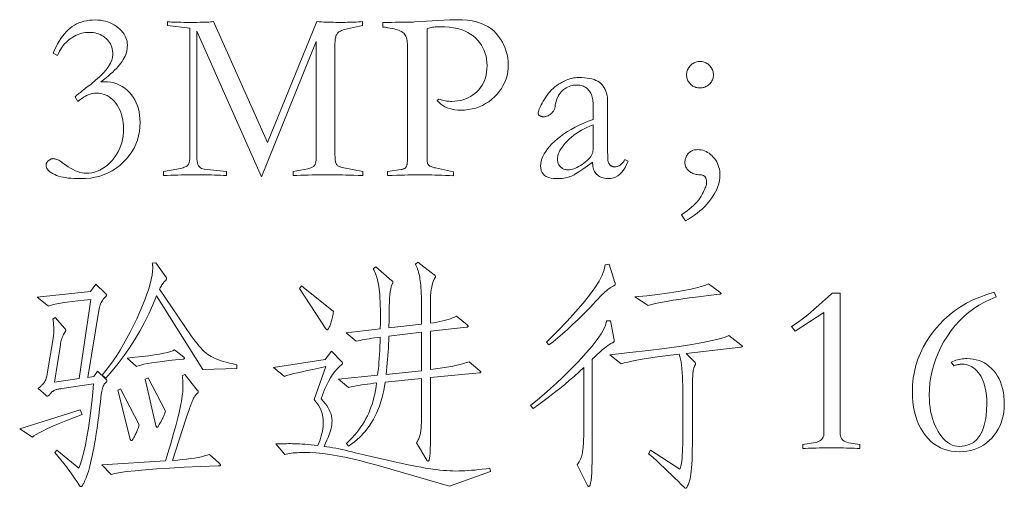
# Model space of a CAD drawing. Extents: x 0 to 1189, y 0 to 841.
# Tile 39 of 129: x 112 to 134, y 57 to 67. Entities that reach past the tile are written whole.
import ezdxf

# ---------------------------------------------------------------- set-up
doc = ezdxf.new("R2010")
doc.units = 0

msp = doc.modelspace()

# ---------------------------------------------------------------- linework, layer by layer
at = {"color": 7, "lineweight": 13}
for points in [[(113.134, 66.654), (113.039, 66.707), (113.07, 66.778), (113.103, 66.845), (113.137, 66.908), (113.172, 66.968), (113.208, 67.024), (113.246, 67.076), (113.285, 67.125), (113.325, 67.17), (113.366, 67.21), (113.409, 67.248), (113.453, 67.281), (113.5, 67.311), (113.549, 67.338), (113.6, 67.361), (113.653, 67.38), (113.708, 67.396), (113.766, 67.409), (113.826, 67.418), (113.888, 67.423), (113.952, 67.425), (114.011, 67.423), (114.067, 67.418), (114.121, 67.409), (114.174, 67.398), (114.224, 67.382), (114.273, 67.364), (114.32, 67.342), (114.365, 67.316), (114.408, 67.288), (114.449, 67.256), (114.487, 67.222), (114.521, 67.187), (114.551, 67.151), (114.577, 67.115), (114.599, 67.077), (114.617, 67.04), (114.631, 67.001), (114.641, 66.962), (114.647, 66.922), (114.649, 66.881), (114.648, 66.84), (114.644, 66.799), (114.637, 66.759), (114.627, 66.72), (114.614, 66.68), (114.599, 66.641), (114.581, 66.603), (114.56, 66.565), (114.536, 66.527), (114.509, 66.49), (114.48, 66.453), (114.447, 66.415), (114.411, 66.376), (114.373, 66.336), (114.331, 66.296), (114.285, 66.255), (114.237, 66.213), (114.186, 66.171), (114.131, 66.128), (114.074, 66.084), (114.149, 66.086), (114.222, 66.083), (114.291, 66.074), (114.358, 66.06), (114.421, 66.04), (114.481, 66.015), (114.538, 65.984), (114.593, 65.947), (114.644, 65.905), (114.692, 65.857), (114.736, 65.805), (114.775, 65.75), (114.81, 65.692), (114.84, 65.631), (114.866, 65.568), (114.887, 65.501), (114.903, 65.432), (114.915, 65.36), (114.922, 65.285), (114.924, 65.207), (114.92, 65.107), (114.909, 65.009), (114.891, 64.914), (114.866, 64.823), (114.833, 64.735), (114.793, 64.65), (114.745, 64.568), (114.691, 64.489), (114.629, 64.414), (114.56, 64.342), (114.485, 64.274), (114.406, 64.214), (114.323, 64.161), (114.236, 64.115), (114.145, 64.076), (114.05, 64.045), (113.951, 64.02), (113.848, 64.002), (113.741, 63.991), (113.63, 63.988), (113.559, 63.989), (113.492, 63.991), (113.428, 63.996), (113.367, 64.002), (113.31, 64.01), (113.256, 64.019), (113.206, 64.031), (113.159, 64.044), (113.116, 64.058), (113.076, 64.075), (113.04, 64.093), (113.008, 64.111), (112.979, 64.13), (112.955, 64.149), (112.934, 64.169), (112.917, 64.19), (112.903, 64.211), (112.894, 64.233), (112.888, 64.255), (112.886, 64.278), (112.887, 64.289), (112.888, 64.299), (112.891, 64.309), (112.894, 64.319), (112.899, 64.329), (112.904, 64.339), (112.911, 64.348), (112.918, 64.358), (112.927, 64.367), (112.936, 64.376), (112.946, 64.384), (112.957, 64.392), (112.967, 64.399), (112.978, 64.405), (112.988, 64.41), (112.999, 64.414), (113.01, 64.417), (113.022, 64.419), (113.033, 64.42), (113.044, 64.421), (113.063, 64.42), (113.081, 64.417), (113.101, 64.412), (113.121, 64.406), (113.141, 64.397), (113.162, 64.387), (113.183, 64.374), (113.205, 64.36), (113.227, 64.344), (113.25, 64.326), (113.309, 64.284), (113.365, 64.246), (113.42, 64.213), (113.473, 64.184), (113.524, 64.16), (113.573, 64.14), (113.62, 64.124), (113.666, 64.113), (113.71, 64.106), (113.752, 64.104), (113.816, 64.107), (113.878, 64.115), (113.938, 64.129), (113.997, 64.149), (114.055, 64.174), (114.111, 64.205), (114.165, 64.241), (114.218, 64.283), (114.27, 64.331), (114.319, 64.384), (114.366, 64.441), (114.408, 64.501), (114.445, 64.563), (114.476, 64.627), (114.503, 64.694), (114.526, 64.763), (114.543, 64.835), (114.555, 64.909), (114.562, 64.986), (114.565, 65.065), (114.563, 65.131), (114.558, 65.195), (114.55, 65.257), (114.538, 65.316), (114.523, 65.373), (114.505, 65.428), (114.483, 65.48), (114.458, 65.529), (114.43, 65.577), (114.399, 65.622), (114.364, 65.663), (114.329, 65.701), (114.291, 65.734), (114.252, 65.762), (114.211, 65.786), (114.168, 65.806), (114.123, 65.821), (114.077, 65.832), (114.029, 65.839), (113.979, 65.841), (113.94, 65.839), (113.9, 65.834), (113.861, 65.825), (113.821, 65.812), (113.781, 65.796), (113.741, 65.776), (113.7, 65.753), (113.66, 65.726), (113.619, 65.695), (113.578, 65.661), (113.52, 65.762), (113.541, 65.781), (113.563, 65.8), (113.585, 65.819), (113.607, 65.838), (113.63, 65.857), (113.654, 65.876), (113.678, 65.895), (113.702, 65.914), (113.727, 65.933), (113.752, 65.952), (113.862, 66.036), (113.961, 66.118), (114.048, 66.196), (114.124, 66.273), (114.187, 66.346), (114.24, 66.417), (114.28, 66.486), (114.309, 66.551), (114.327, 66.615), (114.333, 66.675), (114.331, 66.717), (114.327, 66.758), (114.32, 66.797), (114.309, 66.835), (114.296, 66.87), (114.28, 66.904), (114.261, 66.937), (114.24, 66.967), (114.215, 66.996), (114.187, 67.023), (114.158, 67.048), (114.126, 67.071), (114.094, 67.091), (114.06, 67.108), (114.024, 67.122), (113.988, 67.134), (113.949, 67.143), (113.91, 67.15), (113.868, 67.154), (113.826, 67.155), (113.784, 67.154), (113.742, 67.15), (113.701, 67.144), (113.661, 67.135), (113.621, 67.123), (113.581, 67.109), (113.542, 67.092), (113.503, 67.073), (113.465, 67.051), (113.427, 67.026), (113.391, 66.999), (113.356, 66.97), (113.322, 66.938), (113.29, 66.904), (113.26, 66.868), (113.232, 66.83), (113.205, 66.789), (113.18, 66.746), (113.156, 66.701)], [(120.182, 67.372), (120.281, 67.372), (120.373, 67.372), (120.46, 67.373), (120.539, 67.373), (120.612, 67.374), (120.678, 67.376), (120.738, 67.377), (120.792, 67.379), (120.838, 67.38), (120.879, 67.382), (121.628, 67.425), (121.645, 67.426), (121.662, 67.426), (121.678, 67.427), (121.695, 67.428), (121.711, 67.429), (121.728, 67.429), (121.744, 67.429), (121.76, 67.43), (121.776, 67.43), (121.792, 67.43), (121.907, 67.427), (122.015, 67.418), (122.117, 67.403), (122.212, 67.382), (122.3, 67.355), (122.382, 67.322), (122.457, 67.282), (122.525, 67.237), (122.587, 67.186), (122.642, 67.129), (122.691, 67.068), (122.735, 67.006), (122.774, 66.942), (122.807, 66.877), (122.836, 66.811), (122.859, 66.743), (122.877, 66.674), (122.89, 66.604), (122.898, 66.532), (122.9, 66.459), (122.897, 66.377), (122.889, 66.299), (122.874, 66.223), (122.853, 66.149), (122.826, 66.078), (122.793, 66.009), (122.754, 65.943), (122.71, 65.879), (122.659, 65.818), (122.602, 65.759), (122.541, 65.704), (122.478, 65.655), (122.411, 65.612), (122.342, 65.575), (122.27, 65.543), (122.196, 65.517), (122.119, 65.497), (122.039, 65.483), (121.956, 65.474), (121.871, 65.471), (121.806, 65.473), (121.744, 65.48), (121.686, 65.49), (121.63, 65.504), (121.578, 65.523), (121.529, 65.545), (121.483, 65.572), (121.44, 65.603), (121.401, 65.638), (121.364, 65.677), (121.396, 65.709), (121.423, 65.7), (121.451, 65.692), (121.479, 65.685), (121.507, 65.678), (121.536, 65.673), (121.564, 65.669), (121.593, 65.666), (121.622, 65.663), (121.652, 65.662), (121.681, 65.661), (121.744, 65.663), (121.806, 65.67), (121.865, 65.68), (121.922, 65.695), (121.977, 65.714), (122.03, 65.736), (122.081, 65.764), (122.13, 65.795), (122.177, 65.83), (122.222, 65.87), (122.264, 65.913), (122.301, 65.959), (122.334, 66.009), (122.362, 66.061), (122.386, 66.116), (122.406, 66.174), (122.421, 66.236), (122.432, 66.3), (122.439, 66.367), (122.441, 66.437), (122.439, 66.506), (122.431, 66.573), (122.419, 66.637), (122.402, 66.7), (122.38, 66.76), (122.353, 66.818), (122.321, 66.875), (122.284, 66.929), (122.242, 66.981), (122.196, 67.031), (122.144, 67.078), (122.086, 67.12), (122.023, 67.156), (121.954, 67.188), (121.88, 67.215), (121.799, 67.238), (121.714, 67.255), (121.622, 67.267), (121.525, 67.274), (121.422, 67.277), (121.386, 67.276), (121.352, 67.275), (121.32, 67.273), (121.289, 67.27), (121.26, 67.266), (121.233, 67.262), (121.208, 67.256), (121.184, 67.25), (121.162, 67.243), (121.143, 67.235), (121.143, 64.394), (121.143, 64.379), (121.144, 64.365), (121.146, 64.351), (121.148, 64.338), (121.151, 64.326), (121.155, 64.316), (121.159, 64.306), (121.164, 64.296), (121.17, 64.288), (121.177, 64.281), (121.185, 64.274), (121.194, 64.268), (121.205, 64.261), (121.217, 64.255), (121.232, 64.249), (121.247, 64.243), (121.265, 64.237), (121.284, 64.231), (121.305, 64.226), (121.327, 64.22), (121.713, 64.136), (121.713, 64.051), (121.626, 64.055), (121.542, 64.059), (121.462, 64.062), (121.386, 64.065), (121.313, 64.067), (121.243, 64.069), (121.177, 64.071), (121.115, 64.072), (121.056, 64.072), (121, 64.072), (120.96, 64.072), (120.912, 64.072), (120.858, 64.071), (120.797, 64.07), (120.729, 64.068), (120.655, 64.067), (120.573, 64.065), (120.485, 64.062), (120.389, 64.06), (120.287, 64.057), (120.287, 64.141), (120.583, 64.183), (120.598, 64.187), (120.613, 64.191), (120.626, 64.195), (120.638, 64.2), (120.649, 64.206), (120.659, 64.212), (120.668, 64.218), (120.676, 64.225), (120.683, 64.233), (120.689, 64.241), (120.694, 64.25), (120.698, 64.261), (120.702, 64.272), (120.705, 64.284), (120.708, 64.298), (120.711, 64.313), (120.713, 64.329), (120.714, 64.346), (120.715, 64.364), (120.715, 64.384), (120.715, 66.902), (120.714, 66.941), (120.71, 66.977), (120.704, 67.01), (120.695, 67.041), (120.684, 67.07), (120.67, 67.095), (120.654, 67.118), (120.636, 67.138), (120.614, 67.156), (120.591, 67.171), (120.564, 67.185), (120.535, 67.197), (120.502, 67.209), (120.466, 67.22), (120.427, 67.231), (120.384, 67.24), (120.338, 67.249), (120.289, 67.257), (120.237, 67.265), (120.182, 67.271)], [(119.749, 64.057), (119.65, 64.06), (119.557, 64.062), (119.468, 64.065), (119.385, 64.067), (119.307, 64.068), (119.234, 64.07), (119.166, 64.071), (119.104, 64.072), (119.046, 64.072), (118.994, 64.072), (118.928, 64.072), (118.859, 64.072), (118.789, 64.071), (118.716, 64.07), (118.642, 64.068), (118.565, 64.067), (118.487, 64.065), (118.406, 64.062), (118.324, 64.06), (118.239, 64.057), (118.239, 64.141), (118.556, 64.204), (118.579, 64.21), (118.601, 64.216), (118.621, 64.223), (118.639, 64.23), (118.655, 64.237), (118.669, 64.246), (118.682, 64.254), (118.693, 64.264), (118.702, 64.273), (118.709, 64.284), (118.715, 64.295), (118.72, 64.309), (118.725, 64.324), (118.729, 64.342), (118.733, 64.361), (118.736, 64.383), (118.738, 64.407), (118.739, 64.432), (118.74, 64.46), (118.741, 64.489), (118.741, 66.955), (117.558, 64.03), (116.154, 67.182), (116.154, 64.458), (116.155, 64.41), (116.16, 64.368), (116.168, 64.33), (116.179, 64.296), (116.193, 64.268), (116.211, 64.244), (116.231, 64.224), (116.255, 64.209), (116.282, 64.199), (116.312, 64.194), (116.798, 64.141), (116.798, 64.057), (116.734, 64.06), (116.669, 64.062), (116.604, 64.065), (116.537, 64.067), (116.469, 64.068), (116.401, 64.07), (116.331, 64.071), (116.261, 64.072), (116.189, 64.072), (116.117, 64.072), (116.062, 64.072), (116.003, 64.072), (115.942, 64.071), (115.878, 64.07), (115.811, 64.068), (115.741, 64.067), (115.668, 64.065), (115.592, 64.062), (115.513, 64.06), (115.431, 64.057), (115.431, 64.141), (115.721, 64.194), (115.759, 64.201), (115.795, 64.209), (115.827, 64.217), (115.856, 64.225), (115.881, 64.234), (115.904, 64.243), (115.923, 64.252), (115.939, 64.261), (115.952, 64.271), (115.961, 64.281), (115.969, 64.292), (115.975, 64.304), (115.981, 64.318), (115.987, 64.333), (115.991, 64.35), (115.994, 64.369), (115.997, 64.389), (115.999, 64.41), (116, 64.433), (116.001, 64.458), (116.001, 67.245), (115.52, 67.303), (115.52, 67.388), (115.542, 67.385), (115.569, 67.382), (115.604, 67.38), (115.645, 67.378), (115.692, 67.376), (115.746, 67.374), (115.806, 67.373), (115.873, 67.372), (115.947, 67.372), (116.027, 67.372), (116.096, 67.372), (116.16, 67.372), (116.219, 67.373), (116.275, 67.374), (116.325, 67.376), (116.372, 67.378), (116.414, 67.38), (116.451, 67.382), (116.484, 67.385), (116.513, 67.388), (117.685, 64.769), (118.751, 67.388), (118.803, 67.385), (118.855, 67.382), (118.906, 67.38), (118.958, 67.378), (119.01, 67.376), (119.062, 67.374), (119.113, 67.373), (119.165, 67.372), (119.217, 67.372), (119.268, 67.372), (119.319, 67.372), (119.369, 67.372), (119.418, 67.373), (119.466, 67.374), (119.514, 67.376), (119.561, 67.378), (119.608, 67.38), (119.654, 67.382), (119.699, 67.385), (119.744, 67.388), (119.744, 67.303), (119.416, 67.235), (119.387, 67.228), (119.359, 67.221), (119.333, 67.213), (119.309, 67.204), (119.287, 67.195), (119.267, 67.185), (119.249, 67.175), (119.232, 67.164), (119.218, 67.152), (119.205, 67.14), (119.194, 67.126), (119.184, 67.111), (119.176, 67.093), (119.168, 67.074), (119.162, 67.054), (119.156, 67.031), (119.152, 67.007), (119.149, 66.981), (119.148, 66.953), (119.147, 66.923), (119.147, 64.526), (119.147, 64.495), (119.148, 64.465), (119.15, 64.438), (119.152, 64.413), (119.154, 64.39), (119.158, 64.369), (119.161, 64.35), (119.166, 64.334), (119.171, 64.319), (119.176, 64.307), (119.183, 64.297), (119.19, 64.287), (119.199, 64.277), (119.21, 64.268), (119.222, 64.26), (119.235, 64.253), (119.249, 64.247), (119.265, 64.241), (119.282, 64.235), (119.3, 64.231), (119.749, 64.141)], [(127.055, 66.527), (127.078, 66.526), (127.1, 66.524), (127.122, 66.519), (127.143, 66.513), (127.164, 66.505), (127.184, 66.496), (127.203, 66.484), (127.222, 66.471), (127.241, 66.457), (127.258, 66.44), (127.275, 66.422), (127.29, 66.404), (127.303, 66.385), (127.314, 66.365), (127.324, 66.345), (127.331, 66.324), (127.338, 66.303), (127.342, 66.28), (127.345, 66.258), (127.345, 66.234), (127.345, 66.211), (127.342, 66.188), (127.338, 66.166), (127.331, 66.145), (127.324, 66.125), (127.314, 66.105), (127.303, 66.086), (127.29, 66.068), (127.275, 66.05), (127.258, 66.034), (127.241, 66.018), (127.222, 66.004), (127.203, 65.992), (127.184, 65.981), (127.163, 65.972), (127.142, 65.965), (127.121, 65.959), (127.099, 65.955), (127.076, 65.953), (127.052, 65.952), (127.029, 65.953), (127.006, 65.955), (126.984, 65.959), (126.963, 65.965), (126.942, 65.973), (126.922, 65.982), (126.903, 65.993), (126.884, 66.006), (126.866, 66.02), (126.849, 66.036), (126.833, 66.053), (126.819, 66.071), (126.806, 66.09), (126.795, 66.109), (126.786, 66.129), (126.778, 66.149), (126.772, 66.17), (126.768, 66.192), (126.766, 66.214), (126.765, 66.237), (126.766, 66.26), (126.768, 66.282), (126.773, 66.304), (126.779, 66.325), (126.786, 66.346), (126.796, 66.366), (126.807, 66.385), (126.82, 66.404), (126.835, 66.422), (126.852, 66.44), (126.87, 66.457), (126.888, 66.471), (126.907, 66.484), (126.926, 66.496), (126.946, 66.505), (126.967, 66.513), (126.988, 66.519), (127.01, 66.524), (127.032, 66.526)], [(125.429, 64.405), (125.498, 64.368), (125.466, 64.296), (125.432, 64.231), (125.395, 64.174), (125.357, 64.125), (125.316, 64.083), (125.272, 64.049), (125.227, 64.022), (125.178, 64.003), (125.128, 63.992), (125.075, 63.988), (125.043, 63.989), (125.013, 63.992), (124.984, 63.996), (124.956, 64.003), (124.93, 64.011), (124.905, 64.021), (124.881, 64.033), (124.859, 64.047), (124.839, 64.063), (124.819, 64.08), (124.802, 64.1), (124.786, 64.121), (124.772, 64.143), (124.76, 64.167), (124.75, 64.193), (124.742, 64.221), (124.735, 64.25), (124.731, 64.281), (124.728, 64.313), (124.727, 64.347), (124.67, 64.304), (124.617, 64.264), (124.566, 64.228), (124.519, 64.194), (124.474, 64.163), (124.433, 64.136), (124.394, 64.112), (124.359, 64.09), (124.326, 64.072), (124.297, 64.057), (124.268, 64.044), (124.238, 64.032), (124.206, 64.022), (124.173, 64.013), (124.139, 64.005), (124.103, 63.999), (124.066, 63.994), (124.027, 63.991), (123.987, 63.989), (123.946, 63.988), (123.881, 63.991), (123.822, 63.999), (123.771, 64.013), (123.726, 64.033), (123.688, 64.058), (123.657, 64.089), (123.633, 64.125), (123.616, 64.167), (123.606, 64.215), (123.603, 64.268), (123.606, 64.318), (123.615, 64.368), (123.63, 64.419), (123.651, 64.471), (123.678, 64.524), (123.712, 64.577), (123.751, 64.631), (123.797, 64.685), (123.848, 64.74), (123.906, 64.796), (123.969, 64.851), (124.036, 64.904), (124.108, 64.956), (124.185, 65.006), (124.266, 65.054), (124.351, 65.101), (124.441, 65.146), (124.535, 65.189), (124.634, 65.231), (124.738, 65.271), (124.738, 65.63), (124.737, 65.663), (124.734, 65.695), (124.729, 65.726), (124.722, 65.755), (124.714, 65.783), (124.703, 65.811), (124.691, 65.836), (124.677, 65.861), (124.661, 65.885), (124.643, 65.907), (124.623, 65.927), (124.602, 65.946), (124.58, 65.962), (124.556, 65.976), (124.532, 65.988), (124.506, 65.998), (124.478, 66.005), (124.45, 66.011), (124.42, 66.014), (124.389, 66.015), (124.353, 66.014), (124.317, 66.01), (124.283, 66.004), (124.25, 65.995), (124.218, 65.984), (124.186, 65.97), (124.156, 65.954), (124.127, 65.936), (124.099, 65.915), (124.072, 65.891), (124.047, 65.865), (124.024, 65.838), (124.003, 65.808), (123.984, 65.776), (123.967, 65.743), (123.952, 65.707), (123.939, 65.669), (123.929, 65.63), (123.92, 65.589), (123.914, 65.545), (123.911, 65.528), (123.907, 65.51), (123.902, 65.494), (123.895, 65.478), (123.887, 65.462), (123.878, 65.447), (123.867, 65.433), (123.855, 65.419), (123.842, 65.405), (123.827, 65.392), (123.812, 65.38), (123.796, 65.369), (123.78, 65.36), (123.764, 65.352), (123.748, 65.345), (123.732, 65.339), (123.716, 65.335), (123.699, 65.331), (123.683, 65.329), (123.666, 65.329), (123.659, 65.329), (123.651, 65.33), (123.644, 65.33), (123.636, 65.332), (123.628, 65.333), (123.621, 65.335), (123.613, 65.338), (123.605, 65.341), (123.597, 65.344), (123.589, 65.347), (123.582, 65.351), (123.575, 65.356), (123.569, 65.361), (123.564, 65.366), (123.56, 65.372), (123.556, 65.378), (123.553, 65.385), (123.551, 65.392), (123.55, 65.4), (123.55, 65.408), (123.551, 65.424), (123.555, 65.444), (123.562, 65.466), (123.572, 65.492), (123.584, 65.52), (123.599, 65.552), (123.617, 65.586), (123.638, 65.624), (123.661, 65.665), (123.687, 65.709), (123.715, 65.753), (123.745, 65.795), (123.776, 65.836), (123.808, 65.874), (123.841, 65.91), (123.876, 65.943), (123.913, 65.975), (123.951, 66.005), (123.99, 66.032), (124.03, 66.057), (124.071, 66.08), (124.112, 66.101), (124.153, 66.119), (124.193, 66.135), (124.233, 66.148), (124.273, 66.159), (124.313, 66.168), (124.353, 66.174), (124.392, 66.178), (124.431, 66.179), (124.495, 66.177), (124.555, 66.174), (124.612, 66.167), (124.664, 66.158), (124.714, 66.146), (124.76, 66.132), (124.802, 66.115), (124.84, 66.096), (124.875, 66.074), (124.906, 66.049), (124.935, 66.022), (124.96, 65.991), (124.982, 65.958), (125.001, 65.921), (125.017, 65.881), (125.031, 65.838), (125.041, 65.792), (125.048, 65.743), (125.053, 65.69), (125.054, 65.635), (125.054, 64.563), (125.054, 64.54), (125.055, 64.517), (125.055, 64.495), (125.056, 64.475), (125.056, 64.456), (125.057, 64.438), (125.058, 64.421), (125.059, 64.405), (125.061, 64.39), (125.062, 64.376), (125.064, 64.363), (125.067, 64.351), (125.071, 64.339), (125.075, 64.328), (125.08, 64.318), (125.086, 64.308), (125.093, 64.299), (125.1, 64.291), (125.109, 64.283), (125.118, 64.276), (125.127, 64.269), (125.137, 64.263), (125.146, 64.258), (125.156, 64.254), (125.165, 64.25), (125.175, 64.247), (125.184, 64.244), (125.194, 64.243), (125.203, 64.242), (125.213, 64.241), (125.236, 64.243), (125.258, 64.248), (125.281, 64.256), (125.303, 64.268), (125.325, 64.282), (125.346, 64.3), (125.368, 64.322), (125.388, 64.346), (125.409, 64.374)], [(124.738, 64.611), (124.738, 65.155), (124.671, 65.127), (124.607, 65.098), (124.546, 65.068), (124.487, 65.036), (124.43, 65.002), (124.376, 64.966), (124.324, 64.928), (124.275, 64.889), (124.228, 64.849), (124.183, 64.806), (124.142, 64.763), (124.105, 64.721), (124.073, 64.68), (124.045, 64.639), (124.021, 64.599), (124.001, 64.56), (123.986, 64.521), (123.975, 64.484), (123.969, 64.447), (123.967, 64.41), (123.967, 64.391), (123.969, 64.372), (123.973, 64.353), (123.977, 64.336), (123.983, 64.319), (123.991, 64.302), (123.999, 64.287), (124.009, 64.272), (124.02, 64.258), (124.033, 64.244), (124.046, 64.231), (124.061, 64.22), (124.075, 64.21), (124.091, 64.202), (124.107, 64.194), (124.124, 64.189), (124.142, 64.184), (124.16, 64.181), (124.179, 64.179), (124.199, 64.178), (124.228, 64.179), (124.258, 64.184), (124.29, 64.191), (124.322, 64.201), (124.355, 64.214), (124.39, 64.23), (124.426, 64.249), (124.463, 64.271), (124.501, 64.296), (124.54, 64.323), (124.577, 64.352), (124.611, 64.381), (124.641, 64.41), (124.666, 64.439), (124.688, 64.468), (124.706, 64.496), (124.72, 64.525), (124.73, 64.554), (124.736, 64.582)], [(126.654, 63.207), (126.714, 63.247), (126.771, 63.287), (126.823, 63.327), (126.872, 63.368), (126.916, 63.408), (126.957, 63.448), (126.994, 63.489), (127.027, 63.529), (127.056, 63.57), (127.081, 63.61), (127.104, 63.65), (127.123, 63.687), (127.141, 63.722), (127.156, 63.755), (127.169, 63.786), (127.179, 63.814), (127.187, 63.841), (127.193, 63.865), (127.196, 63.887), (127.198, 63.906), (127.197, 63.924), (127.196, 63.941), (127.194, 63.957), (127.191, 63.971), (127.188, 63.985), (127.183, 63.997), (127.178, 64.008), (127.172, 64.018), (127.166, 64.028), (127.158, 64.035), (127.15, 64.042), (127.141, 64.049), (127.132, 64.054), (127.123, 64.059), (127.112, 64.063), (127.102, 64.066), (127.091, 64.069), (127.079, 64.071), (127.067, 64.072), (127.055, 64.072), (127.027, 64.073), (127, 64.076), (126.974, 64.08), (126.949, 64.085), (126.925, 64.092), (126.902, 64.101), (126.88, 64.111), (126.859, 64.123), (126.839, 64.137), (126.82, 64.152), (126.803, 64.168), (126.787, 64.184), (126.773, 64.202), (126.761, 64.22), (126.751, 64.238), (126.743, 64.257), (126.736, 64.277), (126.731, 64.297), (126.729, 64.318), (126.728, 64.339), (126.729, 64.36), (126.731, 64.381), (126.734, 64.402), (126.74, 64.422), (126.746, 64.441), (126.754, 64.46), (126.764, 64.479), (126.775, 64.497), (126.788, 64.515), (126.802, 64.532), (126.817, 64.548), (126.834, 64.562), (126.851, 64.575), (126.87, 64.586), (126.89, 64.595), (126.911, 64.603), (126.934, 64.609), (126.957, 64.613), (126.982, 64.615), (127.008, 64.616), (127.045, 64.615), (127.082, 64.61), (127.118, 64.602), (127.152, 64.59), (127.186, 64.576), (127.219, 64.558), (127.252, 64.537), (127.283, 64.513), (127.313, 64.486), (127.343, 64.455), (127.37, 64.422), (127.395, 64.388), (127.417, 64.351), (127.436, 64.314), (127.452, 64.274), (127.465, 64.233), (127.475, 64.191), (127.482, 64.147), (127.486, 64.101), (127.488, 64.054), (127.486, 64.006), (127.48, 63.957), (127.47, 63.907), (127.456, 63.857), (127.438, 63.806), (127.417, 63.754), (127.391, 63.702), (127.361, 63.649), (127.328, 63.596), (127.29, 63.542), (127.249, 63.488), (127.205, 63.436), (127.157, 63.386), (127.107, 63.337), (127.053, 63.289), (126.996, 63.243), (126.937, 63.199), (126.874, 63.156), (126.807, 63.114), (126.738, 63.075)], [(117.02, 59.876), (116.281, 59.854), (115.283, 61.454), (115.201, 61.255), (115.112, 61.06), (115.018, 60.87), (114.917, 60.685), (114.81, 60.504), (114.697, 60.328), (114.578, 60.156), (114.453, 59.989), (114.322, 59.827), (114.185, 59.67), (114.106, 59.733), (114.185, 59.831), (114.264, 59.934), (114.341, 60.043), (114.418, 60.157), (114.493, 60.276), (114.567, 60.401), (114.64, 60.531), (114.712, 60.667), (114.783, 60.808), (114.853, 60.955), (114.918, 61.101), (114.977, 61.238), (115.029, 61.367), (115.074, 61.489), (115.112, 61.602), (115.143, 61.708), (115.167, 61.806), (115.185, 61.895), (115.195, 61.977), (115.198, 62.051), (115.198, 62.063), (115.198, 62.075), (115.197, 62.087), (115.197, 62.098), (115.196, 62.109), (115.195, 62.119), (115.193, 62.129), (115.192, 62.138), (115.19, 62.147), (115.188, 62.156), (115.262, 62.167), (115.483, 61.86), (115.486, 61.855), (115.489, 61.85), (115.491, 61.846), (115.494, 61.841), (115.495, 61.837), (115.497, 61.833), (115.498, 61.829), (115.499, 61.825), (115.499, 61.822), (115.499, 61.818), (115.499, 61.815), (115.498, 61.811), (115.495, 61.807), (115.492, 61.802), (115.489, 61.797), (115.484, 61.792), (115.479, 61.786), (115.472, 61.779), (115.465, 61.773), (115.457, 61.765), (115.448, 61.757), (115.439, 61.747), (115.429, 61.735), (115.419, 61.721), (115.408, 61.705), (115.397, 61.687), (115.385, 61.667), (115.373, 61.646), (115.36, 61.622), (115.346, 61.597), (116.032, 60.588), (116.075, 60.527), (116.117, 60.47), (116.159, 60.416), (116.199, 60.367), (116.239, 60.322), (116.278, 60.281), (116.316, 60.244), (116.353, 60.212), (116.39, 60.183), (116.426, 60.158), (116.463, 60.136), (116.506, 60.114), (116.553, 60.093), (116.606, 60.072), (116.663, 60.052), (116.724, 60.032), (116.791, 60.013), (116.862, 59.995), (116.939, 59.977), (117.02, 59.96)], [(122.288, 59.828), (122.292, 59.824), (122.296, 59.82), (122.299, 59.816), (122.302, 59.813), (122.304, 59.81), (122.306, 59.807), (122.307, 59.804), (122.308, 59.801), (122.309, 59.799), (122.309, 59.796), (122.309, 59.794), (122.308, 59.792), (122.306, 59.791), (122.303, 59.789), (122.3, 59.787), (122.296, 59.786), (122.291, 59.784), (122.286, 59.783), (122.279, 59.782), (122.272, 59.781), (121.216, 59.68), (121.216, 58.746), (121.216, 58.638), (121.216, 58.538), (121.215, 58.446), (121.215, 58.362), (121.214, 58.287), (121.213, 58.219), (121.211, 58.159), (121.21, 58.107), (121.208, 58.064), (121.206, 58.028), (121.204, 57.998), (121.201, 57.971), (121.198, 57.947), (121.194, 57.927), (121.19, 57.909), (121.186, 57.895), (121.181, 57.884), (121.175, 57.876), (121.17, 57.871), (121.164, 57.87), (121.161, 57.87), (121.159, 57.87), (121.157, 57.871), (121.154, 57.873), (121.152, 57.875), (121.149, 57.877), (121.146, 57.88), (121.143, 57.883), (121.14, 57.887), (121.137, 57.891), (120.916, 58.265), (120.929, 58.289), (120.941, 58.312), (120.952, 58.334), (120.962, 58.357), (120.972, 58.38), (120.98, 58.402), (120.987, 58.424), (120.993, 58.446), (120.998, 58.468), (121.003, 58.49), (121.006, 58.514), (121.009, 58.543), (121.012, 58.576), (121.014, 58.614), (121.017, 58.657), (121.018, 58.704), (121.019, 58.756), (121.02, 58.813), (121.021, 58.875), (121.021, 58.941), (121.021, 59.659), (120.235, 59.585), (120.203, 59.4), (120.161, 59.226), (120.108, 59.061), (120.044, 58.907), (119.971, 58.763), (119.886, 58.629), (119.791, 58.506), (119.686, 58.393), (119.569, 58.29), (119.443, 58.197), (119.395, 58.25), (119.456, 58.311), (119.513, 58.372), (119.567, 58.432), (119.617, 58.493), (119.664, 58.553), (119.708, 58.613), (119.748, 58.673), (119.785, 58.733), (119.819, 58.792), (119.849, 58.851), (119.877, 58.912), (119.903, 58.975), (119.927, 59.04), (119.95, 59.107), (119.971, 59.177), (119.99, 59.25), (120.007, 59.325), (120.023, 59.402), (120.037, 59.482), (120.05, 59.564), (119.981, 59.557), (119.914, 59.548), (119.849, 59.54), (119.785, 59.531), (119.724, 59.522), (119.664, 59.512), (119.606, 59.502), (119.55, 59.491), (119.495, 59.48), (119.443, 59.469), (119.221, 59.643), (120.071, 59.733), (120.079, 59.798), (120.087, 59.867), (120.094, 59.94), (120.1, 60.017), (120.107, 60.097), (120.112, 60.182), (120.117, 60.27), (120.122, 60.361), (120.126, 60.457), (120.129, 60.557), (120.065, 60.548), (120.003, 60.539), (119.944, 60.531), (119.888, 60.522), (119.835, 60.513), (119.784, 60.504), (119.735, 60.495), (119.69, 60.486), (119.647, 60.476), (119.606, 60.467), (119.39, 60.652), (120.129, 60.736), (120.131, 60.849), (120.131, 60.956), (120.131, 61.058), (120.13, 61.153), (120.128, 61.242), (120.125, 61.326), (120.122, 61.403), (120.117, 61.474), (120.112, 61.54), (120.105, 61.599), (120.098, 61.654), (120.089, 61.707), (120.079, 61.757), (120.068, 61.804), (120.056, 61.849), (120.042, 61.892), (120.027, 61.931), (120.011, 61.968), (119.994, 62.003), (119.976, 62.035), (120.029, 62.082), (120.382, 61.776), (120.386, 61.773), (120.39, 61.77), (120.393, 61.767), (120.396, 61.763), (120.398, 61.76), (120.4, 61.757), (120.402, 61.754), (120.403, 61.751), (120.403, 61.748), (120.403, 61.744), (120.403, 61.741), (120.403, 61.738), (120.403, 61.735), (120.402, 61.733), (120.401, 61.73), (120.4, 61.727), (120.398, 61.725), (120.397, 61.722), (120.395, 61.72), (120.393, 61.718), (120.379, 61.687), (120.366, 61.647), (120.355, 61.599), (120.346, 61.541), (120.337, 61.475), (120.331, 61.4), (120.326, 61.316), (120.322, 61.223), (120.32, 61.121), (120.319, 61.011), (120.319, 60.977), (120.319, 60.945), (120.319, 60.915), (120.318, 60.886), (120.318, 60.86), (120.317, 60.836), (120.316, 60.813), (120.316, 60.793), (120.315, 60.774), (120.314, 60.757), (121.021, 60.836), (121.021, 61.19), (121.021, 61.274), (121.02, 61.354), (121.018, 61.428), (121.016, 61.498), (121.013, 61.563), (121.01, 61.623), (121.006, 61.678), (121.001, 61.729), (120.995, 61.775), (120.989, 61.816), (120.983, 61.854), (120.975, 61.89), (120.967, 61.926), (120.958, 61.96), (120.949, 61.993), (120.938, 62.025), (120.927, 62.056), (120.915, 62.085), (120.902, 62.113), (120.889, 62.14), (120.942, 62.183), (121.296, 61.908), (121.302, 61.903), (121.307, 61.898), (121.312, 61.893), (121.316, 61.889), (121.319, 61.885), (121.322, 61.881), (121.324, 61.878), (121.326, 61.874), (121.327, 61.871), (121.327, 61.868), (121.327, 61.866), (121.327, 61.863), (121.326, 61.861), (121.326, 61.858), (121.325, 61.856), (121.324, 61.854), (121.322, 61.851), (121.321, 61.849), (121.319, 61.847), (121.317, 61.845), (121.298, 61.815), (121.281, 61.779), (121.266, 61.738), (121.253, 61.692), (121.242, 61.64), (121.232, 61.583), (121.225, 61.521), (121.22, 61.453), (121.217, 61.38), (121.216, 61.301), (121.216, 60.857), (121.289, 60.868), (121.357, 60.88), (121.422, 60.893), (121.484, 60.907), (121.542, 60.922), (121.597, 60.938), (121.648, 60.955), (121.696, 60.972), (121.74, 60.991), (121.781, 61.011), (122.014, 60.821), (122.018, 60.817), (122.021, 60.814), (122.024, 60.811), (122.027, 60.808), (122.029, 60.805), (122.031, 60.802), (122.033, 60.8), (122.034, 60.797), (122.034, 60.794), (122.035, 60.791), (122.034, 60.789), (122.033, 60.787), (122.031, 60.784), (122.029, 60.782), (122.025, 60.78), (122.021, 60.778), (122.017, 60.777), (122.011, 60.775), (122.005, 60.774), (121.998, 60.773), (121.216, 60.683), (121.216, 59.854), (121.325, 59.868), (121.427, 59.883), (121.525, 59.898), (121.617, 59.914), (121.703, 59.931), (121.785, 59.948), (121.861, 59.966), (121.931, 59.985), (121.996, 60.004), (122.056, 60.023)], [(125.213, 61.739), (125.214, 61.736), (125.215, 61.733), (125.215, 61.729), (125.216, 61.726), (125.217, 61.722), (125.217, 61.718), (125.217, 61.714), (125.218, 61.71), (125.218, 61.706), (125.218, 61.702), (125.218, 61.698), (125.217, 61.694), (125.215, 61.69), (125.213, 61.686), (125.21, 61.682), (125.207, 61.679), (125.202, 61.675), (125.198, 61.672), (125.192, 61.668), (125.186, 61.665), (125.16, 61.652), (125.134, 61.637), (125.109, 61.622), (125.083, 61.605), (125.058, 61.587), (125.034, 61.568), (125.009, 61.548), (124.985, 61.527), (124.962, 61.504), (124.938, 61.48), (124.799, 61.333), (124.666, 61.193), (124.537, 61.063), (124.414, 60.941), (124.295, 60.827), (124.182, 60.722), (124.075, 60.626), (123.972, 60.538), (123.874, 60.458), (123.782, 60.388), (123.729, 60.451), (123.963, 60.682), (124.174, 60.899), (124.36, 61.102), (124.523, 61.291), (124.662, 61.465), (124.778, 61.624), (124.869, 61.769), (124.937, 61.9), (124.981, 62.017), (125.002, 62.119), (125.086, 62.135)], [(114.185, 59.649), (114.189, 59.645), (114.192, 59.642), (114.196, 59.639), (114.198, 59.635), (114.201, 59.632), (114.203, 59.629), (114.204, 59.625), (114.205, 59.622), (114.206, 59.618), (114.206, 59.614), (114.206, 59.61), (114.205, 59.607), (114.203, 59.602), (114.201, 59.598), (114.198, 59.594), (114.194, 59.589), (114.19, 59.585), (114.186, 59.58), (114.18, 59.575), (114.174, 59.569), (114.161, 59.554), (114.149, 59.537), (114.137, 59.518), (114.127, 59.496), (114.117, 59.472), (114.109, 59.445), (114.101, 59.416), (114.095, 59.385), (114.089, 59.352), (114.084, 59.316), (114.066, 59.154), (114.047, 59.001), (114.028, 58.855), (114.01, 58.718), (113.991, 58.588), (113.973, 58.467), (113.955, 58.354), (113.938, 58.248), (113.92, 58.151), (113.902, 58.062), (113.885, 57.98), (113.868, 57.903), (113.852, 57.831), (113.835, 57.765), (113.819, 57.704), (113.804, 57.648), (113.788, 57.598), (113.773, 57.553), (113.758, 57.513), (113.744, 57.479), (113.73, 57.449), (113.717, 57.422), (113.705, 57.398), (113.694, 57.378), (113.684, 57.36), (113.675, 57.346), (113.666, 57.335), (113.659, 57.327), (113.652, 57.322), (113.646, 57.321), (113.641, 57.321), (113.636, 57.322), (113.63, 57.324), (113.625, 57.327), (113.62, 57.331), (113.615, 57.336), (113.609, 57.341), (113.604, 57.348), (113.599, 57.355), (113.594, 57.363), (113.559, 57.42), (113.52, 57.48), (113.478, 57.543), (113.432, 57.609), (113.382, 57.677), (113.329, 57.748), (113.271, 57.822), (113.21, 57.898), (113.145, 57.978), (113.076, 58.06), (113.124, 58.112), (113.594, 57.716), (113.633, 57.815), (113.671, 57.933), (113.707, 58.069), (113.741, 58.224), (113.774, 58.397), (113.806, 58.589), (113.836, 58.8), (113.864, 59.029), (113.89, 59.277), (113.916, 59.543), (113.229, 59.443), (113.205, 59.439), (113.182, 59.436), (113.161, 59.432), (113.141, 59.428), (113.123, 59.424), (113.107, 59.42), (113.092, 59.415), (113.079, 59.411), (113.067, 59.406), (113.058, 59.4), (113.049, 59.395), (113.04, 59.389), (113.031, 59.383), (113.023, 59.376), (113.014, 59.369), (113.006, 59.361), (112.997, 59.353), (112.989, 59.345), (112.981, 59.336), (112.973, 59.327), (112.966, 59.318), (112.958, 59.309), (112.952, 59.302), (112.945, 59.296), (112.94, 59.291), (112.934, 59.287), (112.929, 59.283), (112.925, 59.281), (112.921, 59.28), (112.918, 59.279), (112.915, 59.279), (112.911, 59.28), (112.908, 59.281), (112.904, 59.282), (112.901, 59.284), (112.897, 59.287), (112.893, 59.289), (112.889, 59.293), (112.885, 59.296), (112.881, 59.3), (112.717, 59.448), (112.734, 59.462), (112.749, 59.475), (112.764, 59.488), (112.778, 59.501), (112.792, 59.513), (112.804, 59.526), (112.816, 59.538), (112.827, 59.549), (112.837, 59.561), (112.847, 59.572), (112.855, 59.584), (112.864, 59.597), (112.871, 59.613), (112.879, 59.629), (112.885, 59.648), (112.892, 59.668), (112.898, 59.69), (112.903, 59.713), (112.908, 59.738), (112.913, 59.765), (113.039, 60.53), (113.042, 60.545), (113.045, 60.561), (113.047, 60.578), (113.049, 60.596), (113.051, 60.614), (113.053, 60.633), (113.054, 60.653), (113.054, 60.674), (113.055, 60.695), (113.055, 60.718), (113.055, 60.74), (113.054, 60.763), (113.053, 60.786), (113.052, 60.809), (113.05, 60.832), (113.047, 60.855), (113.045, 60.878), (113.042, 60.901), (113.038, 60.924), (113.034, 60.947), (113.081, 60.979), (113.293, 60.747), (113.297, 60.742), (113.3, 60.738), (113.303, 60.734), (113.306, 60.73), (113.308, 60.726), (113.31, 60.722), (113.312, 60.718), (113.313, 60.715), (113.314, 60.711), (113.314, 60.707), (113.314, 60.703), (113.313, 60.699), (113.312, 60.695), (113.31, 60.69), (113.308, 60.685), (113.306, 60.68), (113.303, 60.675), (113.3, 60.669), (113.297, 60.663), (113.293, 60.657), (113.279, 60.636), (113.267, 60.614), (113.255, 60.591), (113.244, 60.566), (113.235, 60.541), (113.225, 60.514), (113.217, 60.485), (113.21, 60.456), (113.203, 60.425), (113.198, 60.393), (113.071, 59.585), (113.604, 59.659), (113.857, 61.37), (113.711, 61.356), (113.576, 61.342), (113.453, 61.328), (113.343, 61.314), (113.245, 61.3), (113.159, 61.285), (113.086, 61.271), (113.025, 61.256), (112.976, 61.242), (112.939, 61.227), (112.696, 61.422), (113.852, 61.544), (113.963, 61.702), (114.169, 61.512), (114.174, 61.507), (114.178, 61.502), (114.182, 61.497), (114.186, 61.492), (114.189, 61.488), (114.191, 61.483), (114.193, 61.479), (114.194, 61.475), (114.195, 61.471), (114.195, 61.467), (114.195, 61.463), (114.194, 61.459), (114.193, 61.455), (114.191, 61.451), (114.189, 61.447), (114.186, 61.442), (114.182, 61.437), (114.178, 61.433), (114.174, 61.428), (114.169, 61.422), (114.148, 61.4), (114.128, 61.377), (114.11, 61.353), (114.095, 61.329), (114.081, 61.305), (114.068, 61.28), (114.058, 61.254), (114.049, 61.228), (114.042, 61.201), (114.037, 61.174), (113.789, 59.686), (113.921, 59.707), (114.005, 59.817)], [(119.115, 61.111), (119.111, 61.081), (119.106, 61.051), (119.101, 61.022), (119.095, 60.993), (119.088, 60.966), (119.081, 60.939), (119.074, 60.912), (119.066, 60.886), (119.058, 60.861), (119.049, 60.836), (119.041, 60.813), (119.032, 60.793), (119.024, 60.774), (119.016, 60.759), (119.009, 60.745), (119.002, 60.734), (118.996, 60.726), (118.989, 60.72), (118.984, 60.716), (118.978, 60.715), (118.976, 60.715), (118.974, 60.716), (118.971, 60.717), (118.969, 60.718), (118.966, 60.72), (118.964, 60.723), (118.961, 60.725), (118.958, 60.728), (118.955, 60.732), (118.952, 60.736), (118.376, 61.612), (118.424, 61.665)], [(127.483, 61.533), (127.489, 61.529), (127.494, 61.525), (127.499, 61.521), (127.503, 61.518), (127.506, 61.515), (127.509, 61.512), (127.511, 61.509), (127.513, 61.506), (127.514, 61.504), (127.514, 61.502), (127.514, 61.499), (127.513, 61.497), (127.511, 61.496), (127.508, 61.494), (127.505, 61.492), (127.501, 61.491), (127.496, 61.489), (127.491, 61.488), (127.484, 61.487), (127.477, 61.486), (127.24, 61.458), (127.02, 61.43), (126.819, 61.404), (126.637, 61.378), (126.473, 61.354), (126.328, 61.33), (126.201, 61.307), (126.092, 61.285), (126.002, 61.263), (125.931, 61.243), (125.646, 61.428), (125.9, 61.454), (126.133, 61.481), (126.346, 61.509), (126.537, 61.537), (126.707, 61.565), (126.856, 61.594), (126.983, 61.623), (127.09, 61.652), (127.175, 61.682), (127.24, 61.713)], [(130.518, 58.144), (130.463, 58.147), (130.406, 58.15), (130.347, 58.152), (130.288, 58.154), (130.226, 58.156), (130.164, 58.157), (130.1, 58.158), (130.035, 58.159), (129.968, 58.16), (129.9, 58.16), (129.833, 58.16), (129.766, 58.159), (129.701, 58.158), (129.637, 58.157), (129.574, 58.156), (129.513, 58.154), (129.454, 58.152), (129.395, 58.15), (129.338, 58.147), (129.283, 58.144), (129.283, 58.229), (129.557, 58.276), (129.592, 58.285), (129.624, 58.296), (129.652, 58.31), (129.676, 58.327), (129.696, 58.346), (129.713, 58.368), (129.725, 58.392), (129.735, 58.42), (129.74, 58.449), (129.742, 58.482), (129.742, 61.09), (129.114, 60.683), (129.04, 60.784), (129.114, 60.834), (129.192, 60.889), (129.272, 60.949), (129.355, 61.014), (129.441, 61.084), (129.53, 61.16), (129.622, 61.24), (129.717, 61.326), (129.815, 61.416), (129.916, 61.512), (130.09, 61.512), (130.09, 58.482), (130.092, 58.447), (130.098, 58.416), (130.107, 58.388), (130.12, 58.362), (130.137, 58.339), (130.157, 58.32), (130.181, 58.303), (130.209, 58.289), (130.24, 58.279), (130.275, 58.271), (130.518, 58.229)], [(133.427, 61.528), (133.469, 61.428), (133.34, 61.374), (133.216, 61.314), (133.097, 61.247), (132.984, 61.173), (132.876, 61.092), (132.773, 61.003), (132.676, 60.908), (132.584, 60.806), (132.497, 60.697), (132.416, 60.58), (132.341, 60.46), (132.274, 60.337), (132.215, 60.213), (132.164, 60.087), (132.121, 59.959), (132.086, 59.83), (132.058, 59.699), (132.038, 59.566), (132.027, 59.431), (132.023, 59.295), (132.025, 59.205), (132.03, 59.118), (132.04, 59.034), (132.053, 58.952), (132.07, 58.873), (132.091, 58.797), (132.116, 58.723), (132.144, 58.651), (132.177, 58.582), (132.213, 58.516), (132.252, 58.455), (132.292, 58.399), (132.334, 58.351), (132.378, 58.308), (132.424, 58.273), (132.471, 58.243), (132.52, 58.221), (132.571, 58.205), (132.623, 58.195), (132.677, 58.192), (132.79, 58.201), (132.89, 58.229), (132.979, 58.276), (133.056, 58.342), (133.121, 58.426), (133.174, 58.53), (133.215, 58.652), (133.245, 58.793), (133.263, 58.953), (133.268, 59.131), (133.267, 59.209), (133.262, 59.283), (133.255, 59.353), (133.244, 59.42), (133.23, 59.484), (133.213, 59.544), (133.193, 59.6), (133.171, 59.653), (133.144, 59.703), (133.115, 59.749), (133.084, 59.791), (133.051, 59.829), (133.016, 59.862), (132.98, 59.891), (132.943, 59.915), (132.903, 59.935), (132.862, 59.951), (132.82, 59.962), (132.776, 59.968), (132.73, 59.971), (132.712, 59.97), (132.694, 59.969), (132.677, 59.967), (132.659, 59.965), (132.642, 59.961), (132.624, 59.957), (132.607, 59.952), (132.59, 59.947), (132.573, 59.941), (132.556, 59.934), (132.498, 60.018), (132.532, 60.032), (132.566, 60.045), (132.6, 60.056), (132.634, 60.065), (132.668, 60.074), (132.702, 60.08), (132.737, 60.085), (132.771, 60.089), (132.806, 60.091), (132.841, 60.092), (132.909, 60.089), (132.975, 60.081), (133.039, 60.068), (133.101, 60.05), (133.16, 60.026), (133.216, 59.997), (133.27, 59.963), (133.322, 59.923), (133.372, 59.878), (133.419, 59.828), (133.463, 59.773), (133.502, 59.715), (133.536, 59.652), (133.566, 59.586), (133.591, 59.515), (133.612, 59.441), (133.628, 59.363), (133.639, 59.281), (133.646, 59.195), (133.649, 59.105), (133.646, 59.019), (133.638, 58.935), (133.624, 58.855), (133.605, 58.777), (133.581, 58.702), (133.551, 58.63), (133.515, 58.561), (133.475, 58.495), (133.428, 58.432), (133.377, 58.371), (133.321, 58.315), (133.262, 58.265), (133.199, 58.22), (133.133, 58.182), (133.065, 58.149), (132.992, 58.123), (132.917, 58.102), (132.839, 58.087), (132.757, 58.078), (132.672, 58.075), (132.584, 58.079), (132.499, 58.089), (132.418, 58.107), (132.34, 58.132), (132.265, 58.163), (132.193, 58.202), (132.125, 58.247), (132.06, 58.3), (131.999, 58.36), (131.941, 58.426), (131.887, 58.499), (131.839, 58.577), (131.797, 58.66), (131.76, 58.747), (131.729, 58.84), (131.704, 58.938), (131.684, 59.041), (131.67, 59.149), (131.661, 59.261), (131.658, 59.379), (131.663, 59.524), (131.677, 59.666), (131.701, 59.805), (131.735, 59.941), (131.778, 60.076), (131.83, 60.207), (131.892, 60.336), (131.964, 60.462), (132.045, 60.586), (132.136, 60.707), (132.235, 60.823), (132.341, 60.932), (132.453, 61.033), (132.572, 61.126), (132.698, 61.212), (132.83, 61.29), (132.969, 61.361), (133.115, 61.424), (133.268, 61.48)], [(125.197, 60.498), (125.198, 60.489), (125.199, 60.481), (125.197, 60.472), (125.195, 60.465), (125.192, 60.458), (125.187, 60.451), (125.181, 60.445), (125.173, 60.439), (125.165, 60.434), (125.155, 60.43), (125.127, 60.417), (125.097, 60.399), (125.062, 60.376), (125.025, 60.349), (124.983, 60.316), (124.938, 60.279), (124.889, 60.237), (124.837, 60.19), (124.781, 60.138), (124.722, 60.081), (124.722, 58.16), (124.721, 58), (124.719, 57.858), (124.715, 57.732), (124.71, 57.623), (124.703, 57.53), (124.695, 57.455), (124.686, 57.396), (124.674, 57.354), (124.662, 57.329), (124.648, 57.321), (124.646, 57.321), (124.643, 57.322), (124.641, 57.323), (124.639, 57.325), (124.636, 57.327), (124.633, 57.33), (124.63, 57.333), (124.628, 57.337), (124.625, 57.342), (124.621, 57.347), (124.394, 57.79), (124.411, 57.813), (124.426, 57.836), (124.44, 57.86), (124.453, 57.885), (124.465, 57.911), (124.476, 57.938), (124.486, 57.965), (124.494, 57.993), (124.502, 58.022), (124.508, 58.052), (124.513, 58.083), (124.518, 58.119), (124.523, 58.157), (124.527, 58.199), (124.53, 58.245), (124.532, 58.294), (124.534, 58.346), (124.536, 58.402), (124.537, 58.461), (124.537, 58.524), (124.537, 59.897), (124.437, 59.805), (124.334, 59.714), (124.23, 59.624), (124.124, 59.534), (124.016, 59.445), (123.905, 59.357), (123.793, 59.269), (123.679, 59.182), (123.562, 59.096), (123.444, 59.01), (123.386, 59.073), (123.536, 59.2), (123.679, 59.325), (123.815, 59.446), (123.945, 59.563), (124.068, 59.678), (124.185, 59.79), (124.295, 59.899), (124.398, 60.004), (124.495, 60.106), (124.584, 60.206), (124.667, 60.3), (124.741, 60.39), (124.806, 60.474), (124.863, 60.553), (124.912, 60.626), (124.952, 60.694), (124.984, 60.756), (125.007, 60.813), (125.022, 60.864), (125.028, 60.91), (125.118, 60.91)], [(121.021, 59.828), (121.021, 60.662), (120.314, 60.578), (120.311, 60.492), (120.308, 60.408), (120.304, 60.323), (120.299, 60.24), (120.294, 60.157), (120.288, 60.074), (120.281, 59.992), (120.273, 59.91), (120.265, 59.829), (120.256, 59.749)], [(127.942, 60.34), (126.759, 60.203), (126.944, 60.013), (126.947, 60.01), (126.95, 60.006), (126.952, 60.003), (126.954, 60), (126.956, 59.997), (126.957, 59.994), (126.959, 59.991), (126.959, 59.987), (126.96, 59.984), (126.96, 59.981), (126.96, 59.978), (126.959, 59.974), (126.958, 59.97), (126.956, 59.965), (126.954, 59.959), (126.951, 59.954), (126.948, 59.947), (126.945, 59.941), (126.941, 59.933), (126.936, 59.926), (126.932, 59.917), (126.927, 59.907), (126.923, 59.896), (126.919, 59.884), (126.916, 59.87), (126.913, 59.855), (126.909, 59.839), (126.907, 59.822), (126.904, 59.803), (126.902, 59.783), (126.9, 59.76), (126.898, 59.733), (126.897, 59.702), (126.895, 59.666), (126.894, 59.625), (126.893, 59.581), (126.892, 59.532), (126.892, 59.478), (126.892, 59.42), (126.891, 59.358), (126.891, 58.36), (126.891, 58.231), (126.889, 58.111), (126.887, 58), (126.883, 57.899), (126.878, 57.807), (126.872, 57.724), (126.866, 57.651), (126.858, 57.587), (126.849, 57.532), (126.839, 57.487), (126.828, 57.448), (126.818, 57.414), (126.808, 57.383), (126.798, 57.357), (126.788, 57.334), (126.779, 57.316), (126.77, 57.302), (126.761, 57.292), (126.752, 57.286), (126.744, 57.284), (126.741, 57.284), (126.739, 57.284), (126.737, 57.285), (126.734, 57.286), (126.732, 57.288), (126.729, 57.289), (126.726, 57.291), (126.723, 57.294), (126.72, 57.296), (126.717, 57.299), (126.651, 57.367), (126.583, 57.435), (126.512, 57.505), (126.438, 57.576), (126.362, 57.649), (126.283, 57.723), (126.202, 57.799), (126.118, 57.875), (126.031, 57.954), (125.941, 58.033), (125.983, 58.107), (126.622, 57.695), (126.633, 57.73), (126.643, 57.771), (126.652, 57.819), (126.659, 57.873), (126.666, 57.933), (126.671, 57.999), (126.675, 58.072), (126.678, 58.151), (126.68, 58.237), (126.68, 58.329), (126.68, 59.406), (126.68, 59.512), (126.677, 59.613), (126.674, 59.707), (126.668, 59.794), (126.662, 59.876), (126.654, 59.951), (126.644, 60.019), (126.633, 60.081), (126.62, 60.137), (126.606, 60.187), (126.418, 60.164), (126.244, 60.142), (126.083, 60.12), (125.937, 60.098), (125.804, 60.077), (125.685, 60.057), (125.581, 60.037), (125.49, 60.018), (125.413, 59.999), (125.35, 59.981), (125.102, 60.176), (125.535, 60.223), (125.93, 60.269), (126.285, 60.314), (126.602, 60.357), (126.88, 60.4), (127.118, 60.441), (127.318, 60.481), (127.479, 60.519), (127.6, 60.557), (127.683, 60.594), (127.942, 60.388), (127.948, 60.384), (127.953, 60.38), (127.958, 60.376), (127.962, 60.372), (127.966, 60.369), (127.969, 60.366), (127.971, 60.363), (127.972, 60.361), (127.973, 60.358), (127.974, 60.356), (127.973, 60.354), (127.972, 60.352), (127.971, 60.35), (127.969, 60.348), (127.966, 60.347), (127.962, 60.345), (127.958, 60.344), (127.953, 60.342), (127.948, 60.341)], [(115.869, 60.124), (115.873, 60.121), (115.876, 60.118), (115.88, 60.115), (115.882, 60.112), (115.885, 60.109), (115.887, 60.107), (115.888, 60.104), (115.889, 60.102), (115.89, 60.099), (115.89, 60.097), (115.89, 60.095), (115.889, 60.093), (115.887, 60.091), (115.885, 60.09), (115.882, 60.088), (115.878, 60.087), (115.874, 60.085), (115.87, 60.084), (115.864, 60.083), (115.858, 60.081), (115.695, 60.065), (115.546, 60.048), (115.41, 60.032), (115.288, 60.016), (115.18, 60), (115.085, 59.984), (115.005, 59.968), (114.938, 59.953), (114.884, 59.938), (114.845, 59.923), (114.644, 60.103), (114.815, 60.12), (114.97, 60.137), (115.111, 60.154), (115.236, 60.172), (115.346, 60.19), (115.441, 60.208), (115.521, 60.226), (115.585, 60.244), (115.634, 60.263), (115.668, 60.282)], [(122.515, 57.648), (121.628, 57.331), (120.081, 57.775), (119.891, 57.829), (119.706, 57.877), (119.529, 57.92), (119.358, 57.957), (119.193, 57.988), (119.036, 58.014), (118.885, 58.034), (118.74, 58.048), (118.602, 58.057), (118.471, 58.06), (118.422, 58.059), (118.374, 58.058), (118.328, 58.055), (118.284, 58.052), (118.242, 58.048), (118.201, 58.042), (118.163, 58.036), (118.127, 58.029), (118.092, 58.021), (118.06, 58.012), (117.864, 58.244), (117.885, 58.245), (117.909, 58.246), (117.935, 58.247), (117.963, 58.248), (117.994, 58.248), (118.026, 58.249), (118.062, 58.249), (118.099, 58.249), (118.139, 58.25), (118.181, 58.25), (118.226, 58.249), (118.274, 58.248), (118.325, 58.246), (118.379, 58.244), (118.437, 58.24), (118.498, 58.236), (118.562, 58.232), (118.629, 58.226), (118.699, 58.22), (118.772, 58.213), (118.795, 58.263), (118.816, 58.314), (118.834, 58.365), (118.85, 58.416), (118.863, 58.467), (118.874, 58.518), (118.883, 58.569), (118.889, 58.62), (118.892, 58.671), (118.894, 58.722), (118.892, 58.773), (118.886, 58.823), (118.876, 58.873), (118.862, 58.922), (118.845, 58.971), (118.823, 59.019), (118.798, 59.066), (118.769, 59.113), (118.735, 59.159), (118.698, 59.205), (118.946, 59.918), (118.799, 59.887), (118.664, 59.859), (118.542, 59.832), (118.434, 59.808), (118.338, 59.786), (118.255, 59.766), (118.186, 59.748), (118.129, 59.732), (118.085, 59.718), (118.054, 59.707), (117.817, 59.897), (118.931, 60.071), (119.073, 60.256), (119.3, 60.018), (119.302, 60.015), (119.304, 60.012), (119.306, 60.009), (119.307, 60.006), (119.308, 60.003), (119.309, 60), (119.31, 59.997), (119.31, 59.994), (119.311, 59.992), (119.311, 59.989), (119.311, 59.986), (119.31, 59.984), (119.309, 59.981), (119.308, 59.979), (119.307, 59.977), (119.305, 59.974), (119.303, 59.972), (119.301, 59.97), (119.298, 59.967), (119.295, 59.965), (119.243, 59.92), (119.192, 59.868), (119.144, 59.81), (119.096, 59.745), (119.051, 59.674), (119.007, 59.596), (118.964, 59.512), (118.923, 59.421), (118.884, 59.324), (118.846, 59.221), (118.891, 59.172), (118.932, 59.123), (118.967, 59.075), (118.998, 59.027), (119.024, 58.98), (119.046, 58.934), (119.062, 58.888), (119.074, 58.843), (119.081, 58.798), (119.084, 58.754), (119.082, 58.709), (119.077, 58.661), (119.068, 58.611), (119.056, 58.559), (119.04, 58.504), (119.021, 58.446), (118.998, 58.386), (118.972, 58.324), (118.943, 58.259), (118.91, 58.192), (118.971, 58.183), (119.035, 58.173), (119.099, 58.161), (119.165, 58.149), (119.232, 58.136), (119.3, 58.122), (119.369, 58.107), (119.44, 58.09), (119.512, 58.073), (119.585, 58.054), (119.777, 58.008), (119.958, 57.966), (120.128, 57.926), (120.288, 57.89), (120.436, 57.856), (120.573, 57.826), (120.7, 57.799), (120.815, 57.776), (120.92, 57.755), (121.013, 57.738), (121.1, 57.723), (121.184, 57.709), (121.266, 57.697), (121.345, 57.687), (121.422, 57.678), (121.496, 57.671), (121.567, 57.666), (121.636, 57.662), (121.702, 57.659), (121.765, 57.658), (121.829, 57.659), (121.895, 57.661), (121.963, 57.664), (122.033, 57.668), (122.106, 57.673), (122.181, 57.679), (122.258, 57.687), (122.338, 57.696), (122.42, 57.705), (122.505, 57.716)], [(116.629, 57.833), (116.636, 57.826), (116.642, 57.821), (116.648, 57.815), (116.653, 57.81), (116.657, 57.805), (116.66, 57.8), (116.663, 57.796), (116.664, 57.792), (116.666, 57.788), (116.666, 57.785), (116.665, 57.782), (116.664, 57.779), (116.662, 57.777), (116.658, 57.775), (116.654, 57.773), (116.649, 57.772), (116.643, 57.771), (116.636, 57.77), (116.627, 57.769), (116.618, 57.769), (116.232, 57.754), (115.88, 57.738), (115.563, 57.721), (115.28, 57.703), (115.031, 57.685), (114.816, 57.665), (114.636, 57.645), (114.49, 57.624), (114.378, 57.602), (114.301, 57.579), (114.095, 57.79), (115.473, 57.875), (115.511, 57.997), (115.547, 58.115), (115.581, 58.228), (115.613, 58.336), (115.642, 58.44), (115.67, 58.539), (115.696, 58.633), (115.719, 58.723), (115.741, 58.808), (115.761, 58.888), (115.778, 58.964), (115.794, 59.036), (115.808, 59.103), (115.82, 59.166), (115.83, 59.225), (115.838, 59.279), (115.845, 59.329), (115.849, 59.375), (115.852, 59.416), (115.853, 59.453), (115.853, 59.487), (115.852, 59.52), (115.852, 59.551), (115.85, 59.58), (115.849, 59.608), (115.847, 59.634), (115.845, 59.658), (115.843, 59.681), (115.84, 59.703), (115.837, 59.722), (115.895, 59.749), (116.164, 59.411), (116.168, 59.407), (116.172, 59.403), (116.175, 59.399), (116.178, 59.395), (116.18, 59.391), (116.182, 59.387), (116.184, 59.383), (116.185, 59.379), (116.185, 59.375), (116.186, 59.371), (116.185, 59.368), (116.184, 59.363), (116.181, 59.358), (116.178, 59.353), (116.174, 59.348), (116.169, 59.342), (116.164, 59.335), (116.157, 59.328), (116.149, 59.321), (116.141, 59.313), (116.132, 59.304), (116.122, 59.294), (116.113, 59.281), (116.103, 59.266), (116.094, 59.25), (116.084, 59.232), (116.074, 59.211), (116.064, 59.189), (116.053, 59.165), (116.043, 59.139), (116.032, 59.111), (116.021, 59.082), (116.009, 59.05), (115.997, 59.017), (115.985, 58.981), (115.972, 58.944), (115.959, 58.905), (115.945, 58.865), (115.931, 58.822), (115.916, 58.778), (115.626, 57.885), (115.734, 57.894), (115.835, 57.904), (115.931, 57.915), (116.02, 57.927), (116.104, 57.939), (116.181, 57.953), (116.252, 57.968), (116.317, 57.983), (116.376, 58), (116.428, 58.017)], [(115.478, 58.952), (115.471, 58.932), (115.464, 58.912), (115.456, 58.892), (115.447, 58.871), (115.437, 58.849), (115.427, 58.826), (115.416, 58.803), (115.404, 58.779), (115.391, 58.755), (115.378, 58.73), (115.365, 58.706), (115.352, 58.684), (115.341, 58.665), (115.331, 58.649), (115.322, 58.635), (115.314, 58.624), (115.308, 58.615), (115.302, 58.608), (115.297, 58.605), (115.293, 58.603), (115.29, 58.604), (115.287, 58.605), (115.284, 58.607), (115.282, 58.61), (115.279, 58.614), (115.276, 58.619), (115.274, 58.624), (115.271, 58.63), (115.269, 58.638), (115.267, 58.646), (115.035, 59.643), (115.103, 59.675)], [(114.908, 58.661), (114.899, 58.634), (114.891, 58.608), (114.881, 58.582), (114.872, 58.557), (114.862, 58.533), (114.853, 58.509), (114.842, 58.486), (114.832, 58.464), (114.821, 58.442), (114.81, 58.421), (114.8, 58.402), (114.79, 58.384), (114.78, 58.369), (114.772, 58.355), (114.764, 58.344), (114.757, 58.335), (114.751, 58.328), (114.745, 58.322), (114.74, 58.319), (114.736, 58.318), (114.733, 58.319), (114.73, 58.319), (114.727, 58.321), (114.724, 58.322), (114.721, 58.325), (114.719, 58.328), (114.717, 58.331), (114.715, 58.335), (114.714, 58.34), (114.713, 58.345), (114.443, 59.406), (114.502, 59.437)], [(113.667, 58.883), (113.485, 58.812), (113.319, 58.745), (113.169, 58.684), (113.036, 58.627), (112.92, 58.576), (112.821, 58.529), (112.738, 58.487), (112.672, 58.451), (112.623, 58.419), (112.59, 58.392), (112.316, 58.572), (113.625, 58.983)]]:
    msp.add_lwpolyline(points, close=True, dxfattribs=at)

doc.saveas('drawing.dxf')
